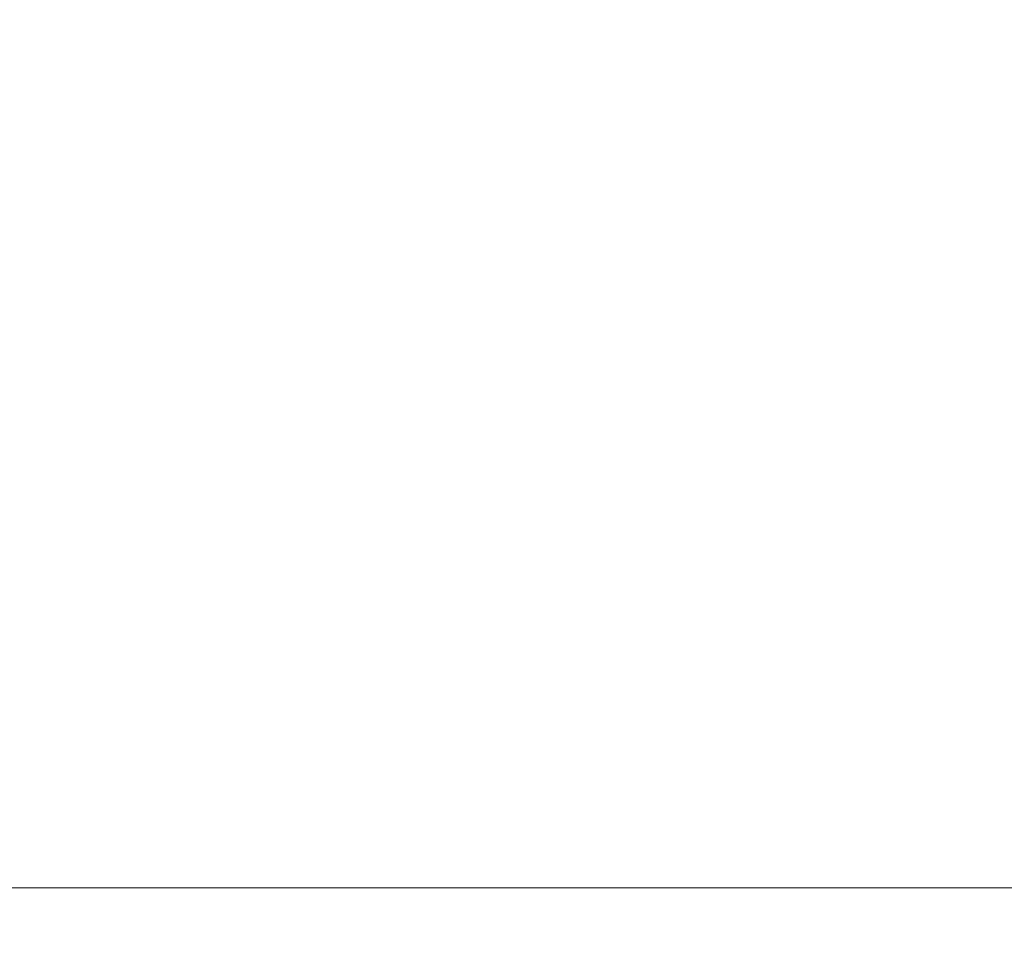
# Model space of a CAD drawing. Header units: millimetres. Extents: x -70 to 70, y -98 to 85.
# Tile 175 of 256: x -7.553 to -6.621, y -24.844 to -23.975. Entities that reach past the tile are written whole.
import ezdxf

# ---------------------------------------------------------------- set-up
doc = ezdxf.new("R2010")
doc.units = ezdxf.units.MM
doc.layers.add('M-520-M_DRAINAGE_FW', color=2, linetype='Continuous', lineweight=30)

# ---------------------------------------------------------------- blocks, each defined once
blk = doc.blocks.new('FFAS1621-608500ZC0 - Kastello Concealed Bath _ Shower Mixer without U-Box-4140-3D View 1')
at = {"layer": 'M-520-M_DRAINAGE_FW', "lineweight": 9}
mesh = blk.add_polyface(dxfattribs=at)
corners = [(-13, -24.79668, -33), (13, -24.79668, -33), (13, 1.5, -33), (-13, 1.5, -33)]
mesh.append_faces([[corners[k] for k in face] for face in [(0, 1, 2, 3)]])
mesh = blk.add_polyface(dxfattribs=at)
corners = [(-4.81489, -16.02609, 66.95101), (5.35201, -16.02609, 66.95101), (5.5429, -22.41575, 66.81771), (5.08363, -20.71188, 66.85326), (4.36321, -19.13438, 66.88617), (3.33456, -17.73966, 66.91527), (1.94654, -16.68968, 66.93717), (0.26856, -16.27922, 66.94573), (-1.40942, -16.68968, 66.93717), (-2.79744, -17.73966, 66.91527), (-3.82609, -19.13438, 66.88617), (-4.54651, -20.71188, 66.85326), (-5.00578, -22.41575, 66.81771), (7.80294, -98.06706, 65.23955), (-7.26581, -98.06706, 65.23955), (-5.12707, -26.47587, 66.73302), (-4.82306, -28.03127, 66.70057), (-4.31723, -29.49705, 66.66999), (-3.56144, -30.88922, 66.64095), (-2.54836, -32.07379, 66.61624), (-1.24911, -32.9305, 66.59837), (0.26856, -33.25536, 66.59159), (1.78624, -32.9305, 66.59837), (3.08548, -32.07379, 66.61624), (4.09856, -30.88922, 66.64095), (4.85435, -29.49705, 66.66999), (5.36018, -28.03127, 66.70057), (5.66419, -26.47587, 66.73302)]
mesh.append_faces([[corners[k] for k in face] for face in [(5, 1, 4), (9, 0, 8), (22, 13, 21), (26, 13, 25), (19, 14, 18), (17, 14, 16)]], dxfattribs={"vtx0": -1, "vtx1": -1})
mesh.append_faces([[corners[k] for k in face] for face in [(1, 5, 6), (1, 6, 7), (0, 9, 10), (7, 0, 1), (13, 22, 23), (13, 23, 24), (14, 19, 20), (21, 13, 14)]], dxfattribs={"vtx0": -1, "vtx2": -1})
mesh.append_faces([[corners[k] for k in face] for face in [(2, 3, 1), (15, 16, 14)]], dxfattribs={"vtx1": -1})
mesh.append_faces([[corners[k] for k in face] for face in [(3, 4, 1), (10, 11, 0), (7, 8, 0), (24, 25, 13), (20, 21, 14), (17, 18, 14)]], dxfattribs={"vtx1": -1, "vtx2": -1})
mesh.append_faces([[corners[k] for k in face] for face in [(11, 12, 0), (26, 27, 13)]], dxfattribs={"vtx2": -1})
mesh = blk.add_polyface(dxfattribs=at)
corners = [(5.35201, -16.02609, 73.54104), (-4.81489, -16.02609, 73.54104), (-7.26581, -98.06706, 81.9958), (7.80294, -98.06706, 81.9958)]
mesh.append_faces([[corners[k] for k in face] for face in [(1, 2, 3, 0)]])
mesh = blk.add_polyface(dxfattribs=at)
corners = [(13, -24.79668, -49.02098), (13, -24.79668, -33), (-13, -24.79668, -33), (-13, -24.79668, -49.02098)]
mesh.append_faces([[corners[k] for k in face] for face in [(3, 0, 1, 2)]])

msp = doc.modelspace()

# ---------------------------------------------------------------- block references
at = {"layer": 'M-520-M_DRAINAGE_FW', "lineweight": 9}
msp.add_blockref('FFAS1621-608500ZC0 - Kastello Concealed Bath _ Shower Mixer without U-Box-4140-3D View 1', (0, 0), dxfattribs=at)

doc.saveas('drawing.dxf')
